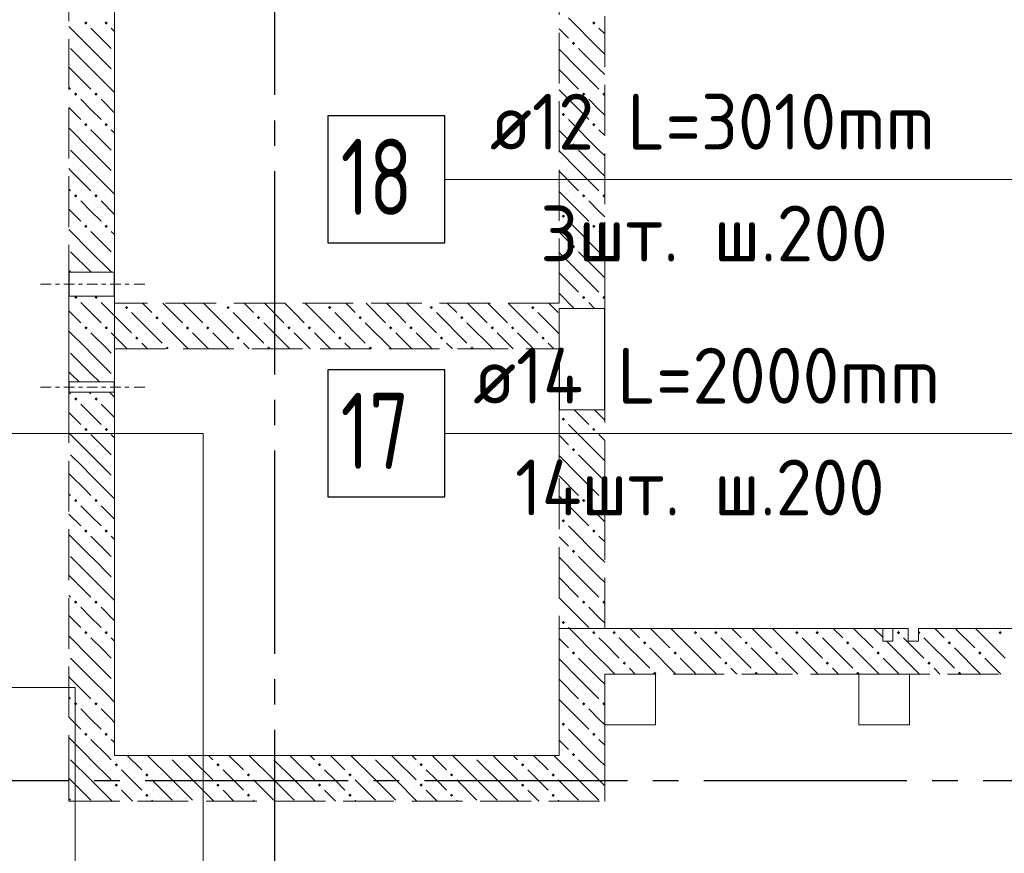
# Model space of a CAD drawing. Header units: millimetres. Extents: x 0 to 61017, y 0 to 42000.
# Tile 7 of 24: x 16716 to 20593, y 28514 to 31796. Entities that reach past the tile are written whole.
import ezdxf

# ---------------------------------------------------------------- set-up
doc = ezdxf.new("R2010")
doc.units = ezdxf.units.MM
doc.linetypes.add('______2', pattern=[270, 200, -70])
doc.linetypes.add('______5', pattern=[1100, 800, -100, 100, -100])
for name, color, linetype, lineweight in [('ДОП Верх по У', 7, 'Continuous', 25), ('Макрос окна_ макрос двери', 7, 'Continuous', 18), ('Оси', 40, '______5', 18), ('Позиционная метка номер позиции', 7, 'Continuous', 13)]:
    doc.layers.add(name, color=color, linetype=linetype, lineweight=lineweight)
doc.layers.add('ЖБ Перекрытие верхний уровень', color=7, linetype='Continuous', lineweight=25, true_color=0xe0e0ff)
doc.layers.add('ЖБ Стена верхний уровень', color=7, linetype='Continuous', lineweight=25, true_color=0x006e00)
doc.styles.add('ISOCPEUR', font='txt')

msp = doc.modelspace()

# ---------------------------------------------------------------- hatches: boundary and pattern name
at = {"layer": 'ЖБ Стена верхний уровень', "linetype": 'Continuous', "lineweight": 18, "transparency": 33554687}
for points in [[(16970.5, 31783.1), (16977, 31789.6), (16983.5, 31783.1), (16977, 31776.6)], [(17050.5, 31783.1), (17057, 31789.6), (17063.5, 31783.1), (17057, 31776.6)], [(18970.5, 31783.1), (18977, 31789.6), (18983.5, 31783.1), (18977, 31776.6)], [(18890.5, 31703.1), (18897, 31709.6), (18903.4, 31703.1), (18897, 31696.6)], [(16930.5, 31503.1), (16937, 31509.6), (16943.5, 31503.1), (16937, 31496.6)], [(17010.5, 31503.1), (17016.9, 31509.6), (17023.4, 31503.1), (17016.9, 31496.6)], [(18930.5, 31503.1), (18937, 31509.6), (18943.5, 31503.1), (18937, 31496.6)], [(19010.5, 31503.1), (19016.9, 31509.6), (19020, 31506.6), (19020, 31499.7), (19016.9, 31496.6)], [(18850.5, 31423.1), (18857, 31429.6), (18863.5, 31423.1), (18857, 31416.6)], [(16970.5, 31383.1), (16977, 31389.6), (16983.5, 31383.1), (16977, 31376.6)], [(17050.5, 31383.1), (17057, 31389.6), (17063.5, 31383.1), (17057, 31376.6)], [(18970.5, 31383.1), (18977, 31389.6), (18983.5, 31383.1), (18977, 31376.6)], [(18890.5, 31303.1), (18897, 31309.6), (18903.4, 31303.1), (18897, 31296.6)], [(16930.5, 31103.1), (16937, 31109.6), (16943.5, 31103.1), (16937, 31096.6)], [(17010.5, 31103.1), (17016.9, 31109.6), (17023.4, 31103.1), (17016.9, 31096.6)], [(18930.5, 31103.1), (18937, 31109.6), (18943.5, 31103.1), (18937, 31096.6)], [(19010.5, 31103.1), (19016.9, 31109.6), (19020, 31106.6), (19020, 31099.7), (19016.9, 31096.6)], [(18850.5, 31023.1), (18857, 31029.6), (18863.5, 31023.1), (18857, 31016.6)], [(16970.5, 30983.1), (16977, 30989.6), (16983.5, 30983.1), (16977, 30976.6)], [(17050.5, 30983.1), (17057, 30989.6), (17063.5, 30983.1), (17057, 30976.6)], [(18970.5, 30983.1), (18977, 30989.6), (18983.5, 30983.1), (18977, 30976.6)], [(18890.5, 30903.1), (18897, 30909.6), (18903.4, 30903.1), (18897, 30896.6)], [(18930.5, 30703.1), (18937, 30709.6), (18943.5, 30703.1), (18937, 30696.6)], [(19010.5, 30703.1), (19016.9, 30709.6), (19020, 30706.6), (19020, 30699.7), (19016.9, 30696.6)], [(16930.5, 30703.1), (16934.8, 30707.5), (16939.1, 30707.5), (16943.5, 30703.1), (16937, 30696.6)], [(17010.5, 30703.1), (17014.8, 30707.5), (17019.1, 30707.5), (17023.4, 30703.1), (17016.9, 30696.6)], [(17130.5, 30663.1), (17137, 30669.6), (17143.5, 30663.1), (17137, 30656.6)], [(17530.5, 30663.1), (17537, 30669.6), (17543.5, 30663.1), (17537, 30656.6)], [(17930.5, 30663.1), (17937, 30669.6), (17943.5, 30663.1), (17937, 30656.6)], [(18330.5, 30663.1), (18337, 30669.6), (18343.5, 30663.1), (18337, 30656.6)], [(18730.5, 30663.1), (18737, 30669.6), (18743.5, 30663.1), (18737, 30656.6)], [(17250.5, 30623.1), (17257, 30629.6), (17263.5, 30623.1), (17257, 30616.6)], [(17650.5, 30623.1), (17657, 30629.6), (17663.5, 30623.1), (17657, 30616.6)], [(18050.5, 30623.1), (18057, 30629.6), (18063.5, 30623.1), (18057, 30616.6)], [(18450.5, 30623.1), (18457, 30629.6), (18463.5, 30623.1), (18457, 30616.6)], [(16970.5, 30583.1), (16977, 30589.6), (16983.5, 30583.1), (16977, 30576.6)], [(17050.5, 30583.1), (17057, 30589.6), (17063.5, 30583.1), (17057, 30576.6)], [(17370.5, 30583.1), (17377, 30589.6), (17383.5, 30583.1), (17377, 30576.6)], [(17450.5, 30583.1), (17457, 30589.6), (17463.5, 30583.1), (17457, 30576.6)], [(17770.5, 30583.1), (17777, 30589.6), (17783.5, 30583.1), (17777, 30576.6)], [(17850.5, 30583.1), (17857, 30589.6), (17863.5, 30583.1), (17857, 30576.6)], [(18170.5, 30583.1), (18177, 30589.6), (18183.5, 30583.1), (18177, 30576.6)], [(18250.5, 30583.1), (18257, 30589.6), (18263.5, 30583.1), (18257, 30576.6)], [(18570.5, 30583.1), (18577, 30589.6), (18583.5, 30583.1), (18577, 30576.6)], [(18650.5, 30583.1), (18657, 30589.6), (18663.5, 30583.1), (18657, 30576.6)], [(17170.5, 30543.1), (17177, 30549.6), (17183.5, 30543.1), (17177, 30536.6)], [(17570.5, 30543.1), (17577, 30549.6), (17583.5, 30543.1), (17577, 30536.6)], [(17970.5, 30543.1), (17977, 30549.6), (17983.5, 30543.1), (17977, 30536.6)], [(18370.5, 30543.1), (18377, 30549.6), (18383.5, 30543.1), (18377, 30536.6)], [(18770.5, 30543.1), (18777, 30549.6), (18783.5, 30543.1), (18777, 30536.6)], [(17290.5, 30503.1), (17297, 30509.6), (17303.4, 30503.1), (17300.3, 30500), (17293.6, 30500)], [(17690.5, 30503.1), (17697, 30509.6), (17703.4, 30503.1), (17700.3, 30500), (17693.6, 30500)], [(18090.5, 30503.1), (18097, 30509.6), (18103.4, 30503.1), (18100.3, 30500), (18093.6, 30500)], [(18490.5, 30503.1), (18497, 30509.6), (18503.4, 30503.1), (18500.3, 30500), (18493.6, 30500)], [(17010.5, 30303.1), (17016.9, 30309.6), (17023.4, 30303.1), (17016.9, 30296.6)], [(18850.5, 30223.1), (18857, 30229.6), (18863.5, 30223.1), (18857, 30216.6)], [(16970.5, 30183.1), (16977, 30189.6), (16983.5, 30183.1), (16977, 30176.6)], [(17050.5, 30183.1), (17057, 30189.6), (17063.5, 30183.1), (17057, 30176.6)], [(18970.5, 30183.1), (18977, 30189.6), (18983.5, 30183.1), (18977, 30176.6)], [(18890.5, 30103.1), (18897, 30109.6), (18903.4, 30103.1), (18897, 30096.6)], [(16930.5, 29903.1), (16937, 29909.6), (16943.5, 29903.1), (16937, 29896.6)], [(17010.5, 29903.1), (17016.9, 29909.6), (17023.4, 29903.1), (17016.9, 29896.6)], [(18930.5, 29903.1), (18937, 29909.6), (18943.5, 29903.1), (18937, 29896.6)], [(19010.5, 29903.1), (19016.9, 29909.6), (19020, 29906.6), (19020, 29899.7), (19016.9, 29896.6)], [(18850.5, 29823.1), (18857, 29829.6), (18863.5, 29823.1), (18857, 29816.6)], [(16970.5, 29783.1), (16977, 29789.6), (16983.5, 29783.1), (16977, 29776.6)], [(17050.5, 29783.1), (17057, 29789.6), (17063.5, 29783.1), (17057, 29776.6)], [(18970.5, 29783.1), (18977, 29789.6), (18983.5, 29783.1), (18977, 29776.6)], [(18890.5, 29703.1), (18897, 29709.6), (18903.4, 29703.1), (18897, 29696.6)], [(16930.5, 29503.1), (16937, 29509.6), (16943.5, 29503.1), (16937, 29496.6)], [(18930.5, 29503.1), (18937, 29509.6), (18943.5, 29503.1), (18937, 29496.6)], [(19010.5, 29503.1), (19016.9, 29509.6), (19020, 29506.6), (19020, 29499.7), (19016.9, 29496.6)], [(18850.5, 29423.1), (18857, 29429.6), (18863.5, 29423.1), (18857, 29416.6)], [(16970.5, 29383.1), (16977, 29389.6), (16983.5, 29383.1), (16977, 29376.6)], [(17050.5, 29383.1), (17057, 29389.6), (17063.5, 29383.1), (17057, 29376.6)], [(18970.5, 29383.1), (18977, 29389.6), (18983.5, 29383.1), (18977, 29376.6)], [(19050.5, 29383.1), (19057, 29389.6), (19063.5, 29383.1), (19057, 29376.6)], [(19370.5, 29383.1), (19377, 29389.6), (19383.5, 29383.1), (19377, 29376.6)], [(19450.5, 29383.1), (19457, 29389.6), (19463.5, 29383.1), (19457, 29376.6)], [(19770.5, 29383.1), (19777, 29389.6), (19783.5, 29383.1), (19777, 29376.6)], [(19850.5, 29383.1), (19857, 29389.6), (19863.5, 29383.1), (19857, 29376.6)], [(20170.5, 29383.1), (20177, 29389.6), (20183.5, 29383.1), (20177, 29376.6)], [(20255, 29387.7), (20257, 29389.6), (20263.5, 29383.1), (20257, 29376.6), (20255, 29378.6)], [(20570.5, 29383.1), (20577, 29389.6), (20583.5, 29383.1), (20577, 29376.6)], [(19170.5, 29343.1), (19177, 29349.6), (19183.5, 29343.1), (19177, 29336.6)], [(19570.5, 29343.1), (19577, 29349.6), (19583.5, 29343.1), (19577, 29336.6)], [(19970.5, 29343.1), (19977, 29349.6), (19983.5, 29343.1), (19977, 29336.6)], [(20370.5, 29343.1), (20377, 29349.6), (20383.5, 29343.1), (20377, 29336.6)], [(18890.5, 29303.1), (18897, 29309.6), (18903.4, 29303.1), (18897, 29296.6)], [(19290.5, 29303.1), (19297, 29309.6), (19303.4, 29303.1), (19297, 29296.6)], [(19690.5, 29303.1), (19697, 29309.6), (19703.4, 29303.1), (19697, 29296.6)], [(20090.5, 29303.1), (20097, 29309.6), (20103.4, 29303.1), (20097, 29296.6)], [(20490.5, 29303.1), (20497, 29309.6), (20503.4, 29303.1), (20497, 29296.6)], [(19090.5, 29263.1), (19097, 29269.6), (19103.4, 29263.1), (19097, 29256.6)], [(19490.5, 29263.1), (19497, 29269.6), (19503.4, 29263.1), (19497, 29256.6)], [(19890.5, 29263.1), (19897, 29269.6), (19903.4, 29263.1), (19897, 29256.6)], [(20290.5, 29263.1), (20297, 29269.6), (20303.4, 29263.1), (20297, 29256.6)], [(19210.5, 29223.1), (19216.9, 29229.6), (19223.4, 29223.1), (19220.3, 29220), (19213.6, 29220)], [(19610.5, 29223.1), (19616.9, 29229.6), (19623.4, 29223.1), (19620.3, 29220), (19613.6, 29220)], [(20010.5, 29223.1), (20016.9, 29229.6), (20023.4, 29223.1), (20020.3, 29220), (20013.6, 29220)], [(20410.5, 29223.1), (20416.9, 29229.6), (20423.4, 29223.1), (20420.3, 29220), (20413.6, 29220)], [(16930.5, 29103.1), (16937, 29109.6), (16943.5, 29103.1), (16937, 29096.6)], [(17010.5, 29103.1), (17016.9, 29109.6), (17023.4, 29103.1), (17016.9, 29096.6)], [(18930.5, 29103.1), (18937, 29109.6), (18943.5, 29103.1), (18937, 29096.6)], [(19010.5, 29103.1), (19016.9, 29109.6), (19020, 29106.6), (19020, 29099.7), (19016.9, 29096.6)], [(18850.5, 29023.1), (18857, 29029.6), (18863.5, 29023.1), (18857, 29016.6)], [(16970.5, 28983.1), (16977, 28989.6), (16983.5, 28983.1), (16977, 28976.6)], [(17050.5, 28983.1), (17057, 28989.6), (17063.5, 28983.1), (17057, 28976.6)], [(18970.5, 28983.1), (18977, 28989.6), (18983.5, 28983.1), (18977, 28976.6)], [(17300.3, 28900), (17297, 28896.6), (17293.6, 28900)], [(17700.3, 28900), (17697, 28896.6), (17693.6, 28900)], [(18100.3, 28900), (18097, 28896.6), (18093.6, 28900)], [(18500.3, 28900), (18497, 28896.6), (18493.6, 28900)], [(18890.5, 28903.1), (18897, 28909.6), (18903.4, 28903.1), (18900.3, 28900), (18893.6, 28900)], [(18900.3, 28900), (18897, 28896.6), (18893.6, 28900)], [(17090.5, 28863.1), (17097, 28869.6), (17103.4, 28863.1), (17097, 28856.6)], [(17490.5, 28863.1), (17497, 28869.6), (17503.4, 28863.1), (17497, 28856.6)], [(17890.5, 28863.1), (17897, 28869.6), (17903.4, 28863.1), (17897, 28856.6)], [(18290.5, 28863.1), (18297, 28869.6), (18303.4, 28863.1), (18297, 28856.6)], [(18690.5, 28863.1), (18697, 28869.6), (18703.4, 28863.1), (18697, 28856.6)], [(17210.5, 28823.1), (17216.9, 28829.6), (17223.4, 28823.1), (17216.9, 28816.6)], [(17610.5, 28823.1), (17616.9, 28829.6), (17623.4, 28823.1), (17616.9, 28816.6)], [(18010.5, 28823.1), (18016.9, 28829.6), (18023.4, 28823.1), (18016.9, 28816.6)], [(18410.5, 28823.1), (18416.9, 28829.6), (18423.4, 28823.1), (18416.9, 28816.6)], [(18810.5, 28823.1), (18816.9, 28829.6), (18823.4, 28823.1), (18816.9, 28816.6)], [(17090.5, 28783.1), (17097, 28789.6), (17103.4, 28783.1), (17097, 28776.6)], [(17490.5, 28783.1), (17497, 28789.6), (17503.4, 28783.1), (17497, 28776.6)], [(17890.5, 28783.1), (17897, 28789.6), (17903.4, 28783.1), (17897, 28776.6)], [(18290.5, 28783.1), (18297, 28789.6), (18303.4, 28783.1), (18297, 28776.6)], [(18690.5, 28783.1), (18697, 28789.6), (18703.4, 28783.1), (18697, 28776.6)], [(17210.5, 28743.1), (17216.9, 28749.6), (17223.4, 28743.1), (17216.9, 28736.6)], [(17610.5, 28743.1), (17616.9, 28749.6), (17623.4, 28743.1), (17616.9, 28736.6)], [(18010.5, 28743.1), (18016.9, 28749.6), (18023.4, 28743.1), (18016.9, 28736.6)], [(18410.5, 28743.1), (18416.9, 28749.6), (18423.4, 28743.1), (18416.9, 28736.6)], [(18810.5, 28743.1), (18816.9, 28749.6), (18823.4, 28743.1), (18816.9, 28736.6)]]:
    msp.add_hatch(color=7, dxfattribs=at).paths.add_polyline_path(points, flags=16)
h = msp.add_hatch(color=7, dxfattribs=at)
h.paths.add_polyline_path([(16932, 30304.7), (16932.4, 30301.2), (16937, 30296.6), (16943.5, 30303.1), (16937, 30309.6)])
h.paths.add_polyline_path([(16930.5, 30303.1), (16932, 30304.7), (16932.4, 30301.2)], flags=16)
h = msp.add_hatch(color=7, dxfattribs=at)
h.paths.add_polyline_path([(17022, 29504.6), (17022.3, 29502), (17023.4, 29503.1)])
h.paths.add_polyline_path([(17010.5, 29503.1), (17016.9, 29509.6), (17022, 29504.6), (17022.3, 29502), (17016.9, 29496.6)], flags=16)

# ---------------------------------------------------------------- linework, layer by layer
at = {"layer": 'ДОП Верх по У', "color": 7, "linetype": 'Continuous', "lineweight": 13, "transparency": 33554687}
for p, q in [((18548, 31167.5), (20590, 31167.5)), ((18482, 30167.5), (20590, 30167.5))]:
    msp.add_line(p, q, dxfattribs=at)
at = {"layer": 'ДОП Верх по У', "color": 7, "linetype": 'Continuous', "lineweight": 25, "transparency": 33554687}
for points in [[(17930, 30917.5), (18390, 30917.5), (18390, 31417.5), (17930, 31417.5), (17930, 30917.5)], [(17930, 29917.5), (18390, 29917.5), (18390, 30417.5), (17930, 30417.5), (17930, 29917.5)]]:
    msp.add_lwpolyline(points, dxfattribs=at)
at = {"layer": 'ЖБ Перекрытие верхний уровень', "color": 7, "linetype": 'Continuous', "lineweight": 18, "transparency": 33554687}
for p, q in [((17090, 28900), (17090, 33340)), ((20215, 29400), (18840, 29400)), ((18840, 29400), (18840, 28900)), ((20215, 29400), (20215, 29350)), ((20255, 29350), (20255, 29400)), ((21550, 29400), (20255, 29400)), ((20215, 29350), (20255, 29350)), ((19220, 29220), (19020, 29220)), ((19020, 29220), (19020, 29020)), ((19220, 29020), (19220, 29220)), ((20220, 29220), (20020, 29220)), ((20020, 29220), (20020, 29020)), ((20220, 29020), (20220, 29220)), ((19020, 29020), (19220, 29020)), ((20020, 29020), (20220, 29020)), ((18840, 28900), (17090, 28900))]:
    msp.add_line(p, q, dxfattribs=at)
at = {"layer": 'ЖБ Стена верхний уровень', "color": 251, "linetype": '______2', "lineweight": 13, "true_color": 0x656565, "transparency": 33554687}
for p, q in [((16910, 33340), (16910, 30802.5)), ((17090, 30802.5), (17090, 33340)), ((18840, 33095), (18840, 30800)), ((19020, 30800), (19020, 33095)), ((17090, 30802.5), (16910, 30802.5)), ((18840, 30800), (18840, 30680)), ((19020, 30660), (19020, 30800)), ((16910, 30707.5), (17090, 30707.5)), ((16910, 30707.5), (16910, 30680)), ((16910, 30680), (16910, 30500)), ((17090, 30680), (17090, 30707.5)), ((18840, 30680), (17090, 30680)), ((19020, 30660), (18840, 30660)), ((18840, 30500), (18840, 30660)), ((16910, 30500), (16910, 30370)), ((17090, 30500), (18840, 30500)), ((17090, 30370), (17090, 30500)), ((17090, 30370), (16910, 30370)), ((17090, 30370), (16910, 30370)), ((16910, 30330), (17090, 30330)), ((16910, 30330), (17090, 30330)), ((16910, 30330), (16910, 28900)), ((17090, 28900), (17090, 30330)), ((18840, 30260), (19020, 30260)), ((18840, 30260), (18840, 28900)), ((19020, 29400), (19020, 30260)), ((20115, 29400), (19020, 29400)), ((20115, 29400), (20115, 29350)), ((20155, 29350), (20155, 29400)), ((20215, 29400), (20155, 29400)), ((20215, 29400), (20215, 29350)), ((20255, 29350), (20255, 29400)), ((21550, 29400), (20255, 29400)), ((20115, 29350), (20155, 29350)), ((20215, 29350), (20255, 29350)), ((19020, 28900), (19020, 29220)), ((19020, 29220), (21550, 29220)), ((16910, 28900), (16910, 28720)), ((18840, 28900), (17090, 28900)), ((19020, 28720), (19020, 28900)), ((16910, 28720), (19020, 28720))]:
    msp.add_line(p, q, dxfattribs=at)
at = {"layer": 'ЖБ Стена верхний уровень', "color": 9, "linetype": 'Continuous', "lineweight": 18, "true_color": 0xc7c7c7, "transparency": 33554687}
for p, q in [((18997, 31683.1), (18877, 31803.1)), ((16997, 31683.1), (16910, 31770.1)), ((16997, 31763.1), (17077, 31683.1)), ((17077, 31763.1), (17090, 31750.1)), ((18840, 31760.1), (18877, 31723.1)), ((18997, 31763.1), (19020, 31740.1)), ((16916.9, 31683.1), (16997, 31603.1)), ((16997, 31683.1), (17077, 31603.1)), ((18916.9, 31603.1), (18840, 31680.1)), ((18916.9, 31683.1), (18997, 31603.1)), ((18997, 31683.1), (19020, 31660.1)), ((16916.9, 31603.1), (16910, 31610.1)), ((16916.9, 31603.1), (16997, 31523.1)), ((16997, 31603.1), (17090, 31510.1)), ((18840, 31600.1), (18916.9, 31523.1)), ((18916.9, 31603.1), (18997, 31523.1)), ((18997, 31603.1), (19020, 31580.1)), ((16910, 31530.1), (16916.9, 31523.1)), ((18840, 31520.1), (18957, 31403.1)), ((16910, 31450.1), (16957, 31403.1)), ((16997, 31443.1), (16957, 31483.1)), ((17037, 31483.1), (17090, 31430.1)), ((18997, 31443.1), (18957, 31483.1)), ((17037, 31403.1), (16997, 31443.1)), ((19020, 31420.1), (18997, 31443.1)), ((16997, 31283.1), (16910, 31370.1)), ((18997, 31283.1), (18877, 31403.1)), ((16997, 31363.1), (17077, 31283.1)), ((17077, 31363.1), (17090, 31350.1)), ((18840, 31360.1), (18877, 31323.1)), ((18997, 31363.1), (19020, 31340.1)), ((16916.9, 31283.1), (16997, 31203.1)), ((16997, 31283.1), (17077, 31203.1)), ((18916.9, 31203.1), (18840, 31280.1)), ((18916.9, 31283.1), (18997, 31203.1)), ((18997, 31283.1), (19020, 31260.1)), ((16916.9, 31203.1), (16910, 31210.1)), ((16916.9, 31203.1), (16997, 31123.1)), ((16997, 31203.1), (17090, 31110.1)), ((18840, 31200.1), (18916.9, 31123.1)), ((18916.9, 31203.1), (18997, 31123.1)), ((18997, 31203.1), (19020, 31180.1)), ((16910, 31130.1), (16916.9, 31123.1)), ((18840, 31120.1), (18957, 31003.1)), ((16997, 31043.1), (16957, 31083.1)), ((17037, 31083.1), (17090, 31030.1)), ((18997, 31043.1), (18957, 31083.1)), ((16910, 31050.1), (16957, 31003.1)), ((17037, 31003.1), (16997, 31043.1)), ((19020, 31020.1), (18997, 31043.1)), ((18997, 30883.1), (18877, 31003.1)), ((16997, 30883.1), (16910, 30970.1)), ((16997, 30963.1), (17077, 30883.1)), ((17077, 30963.1), (17090, 30950.1)), ((18840, 30960.1), (18877, 30923.1)), ((18997, 30963.1), (19020, 30940.1)), ((16916.9, 30883.1), (16997, 30803.1)), ((16997, 30883.1), (17077, 30803.1)), ((18916.9, 30803.1), (18840, 30880.1)), ((18916.9, 30883.1), (18997, 30803.1)), ((18997, 30883.1), (19020, 30860.1)), ((16916.9, 30803.1), (16910, 30810.1)), ((16916.9, 30803.1), (16917.6, 30802.5)), ((16997, 30803.1), (16997.6, 30802.5)), ((18840, 30800.1), (18840.1, 30800)), ((18840.1, 30800), (18916.9, 30723.1)), ((18916.9, 30803.1), (18920.1, 30800)), ((18920.1, 30800), (18997, 30723.1)), ((18997, 30803.1), (19000.1, 30800)), ((19000.1, 30800), (19020, 30780.1)), ((18840, 30720.1), (18900.1, 30660)), ((16960.1, 30680), (16957, 30683.1)), ((16997, 30643.1), (16960.1, 30680)), ((17037, 30683.1), (17040.1, 30680)), ((17040.1, 30680), (17157, 30563.1)), ((17200.1, 30680), (17237, 30643.1)), ((17280.1, 30680), (17357, 30603.1)), ((17397, 30643.1), (17360.1, 30680)), ((17440.1, 30680), (17557, 30563.1)), ((17600.1, 30680), (17637, 30643.1)), ((17680.1, 30680), (17757, 30603.1)), ((17797, 30643.1), (17760.1, 30680)), ((17840.1, 30680), (17957, 30563.1)), ((18000.1, 30680), (18037, 30643.1)), ((18080.1, 30680), (18157, 30603.1)), ((18197, 30643.1), (18160.1, 30680)), ((18240.1, 30680), (18357, 30563.1)), ((18400.1, 30680), (18437, 30643.1)), ((18480.1, 30680), (18557, 30603.1)), ((18597, 30643.1), (18560.1, 30680)), ((18640.1, 30680), (18757, 30563.1)), ((18800.1, 30680), (18837, 30643.1)), ((18980.1, 30660), (18957, 30683.1)), ((16910, 30650.1), (16957, 30603.1)), ((17037, 30603.1), (16997, 30643.1)), ((17157, 30643.1), (17277, 30523.1)), ((17437, 30603.1), (17397, 30643.1)), ((17557, 30643.1), (17677, 30523.1)), ((17837, 30603.1), (17797, 30643.1)), ((17957, 30643.1), (18077, 30523.1)), ((18237, 30603.1), (18197, 30643.1)), ((18357, 30643.1), (18477, 30523.1)), ((18637, 30603.1), (18597, 30643.1)), ((18757, 30643.1), (18840, 30560.1)), ((17380.1, 30500), (17277, 30603.1)), ((17780.1, 30500), (17677, 30603.1)), ((18180.1, 30500), (18077, 30603.1)), ((18580.1, 30500), (18477, 30603.1)), ((16980.1, 30500), (16910, 30570.1)), ((16997, 30563.1), (17060.1, 30500)), ((17077, 30563.1), (17140.1, 30500)), ((17397, 30563.1), (17460.1, 30500)), ((17477, 30563.1), (17540.1, 30500)), ((17797, 30563.1), (17860.1, 30500)), ((17877, 30563.1), (17940.1, 30500)), ((18197, 30563.1), (18260.1, 30500)), ((18277, 30563.1), (18340.1, 30500)), ((18597, 30563.1), (18660.1, 30500)), ((18677, 30563.1), (18740.1, 30500)), ((17220.1, 30500), (17197, 30523.1)), ((17620.1, 30500), (17597, 30523.1)), ((18020.1, 30500), (17997, 30523.1)), ((18420.1, 30500), (18397, 30523.1)), ((18820.1, 30500), (18797, 30523.1)), ((16916.9, 30483.1), (16997, 30403.1)), ((16997, 30483.1), (16980.1, 30500)), ((16997, 30483.1), (17077, 30403.1)), ((17060.1, 30500), (17077, 30483.1)), ((16916.9, 30403.1), (16910, 30410.1)), ((16997, 30403.1), (17030.1, 30370)), ((16910.1, 30330), (16916.9, 30323.1)), ((16990.1, 30330), (16997, 30323.1)), ((17070.1, 30330), (17090, 30310.1)), ((16997, 30243.1), (16957, 30283.1)), ((17037, 30283.1), (17090, 30230.1)), ((17037, 30203.1), (16997, 30243.1)), ((18900.1, 30260), (18957, 30203.1)), ((18997, 30243.1), (18980.1, 30260)), ((19020, 30220.1), (18997, 30243.1)), ((18997, 30083.1), (18877, 30203.1)), ((16997, 30163.1), (17077, 30083.1)), ((17077, 30163.1), (17090, 30150.1)), ((18840, 30160.1), (18877, 30123.1)), ((18997, 30163.1), (19020, 30140.1)), ((16997, 30083.1), (17077, 30003.1)), ((18916.9, 30003.1), (18840, 30080.1)), ((18916.9, 30083.1), (18997, 30003.1)), ((18997, 30083.1), (19020, 30060.1)), ((16916.9, 30003.1), (16910, 30010.1)), ((16997, 30003.1), (17090, 29910.1)), ((18840, 30000.1), (18916.9, 29923.1)), ((18916.9, 30003.1), (18997, 29923.1)), ((18997, 30003.1), (19020, 29980.1)), ((16910, 29930.1), (16916.9, 29923.1)), ((18840, 29920.1), (18957, 29803.1)), ((17037, 29883.1), (17090, 29830.1)), ((18997, 29843.1), (18957, 29883.1)), ((16910, 29850.1), (16957, 29803.1)), ((17037, 29803.1), (16997, 29843.1)), ((19020, 29820.1), (18997, 29843.1)), ((18997, 29683.1), (18877, 29803.1)), ((16997, 29683.1), (16910, 29770.1)), ((16997, 29763.1), (17077, 29683.1)), ((17077, 29763.1), (17090, 29750.1)), ((18840, 29760.1), (18877, 29723.1)), ((18997, 29763.1), (19020, 29740.1)), ((16916.9, 29683.1), (16997, 29603.1)), ((18916.9, 29603.1), (18840, 29680.1)), ((18916.9, 29683.1), (18997, 29603.1)), ((18997, 29683.1), (19020, 29660.1)), ((16916.9, 29603.1), (16910, 29610.1)), ((16916.9, 29603.1), (16997, 29523.1)), ((18840, 29600.1), (18916.9, 29523.1)), ((18916.9, 29603.1), (18997, 29523.1)), ((18997, 29603.1), (19020, 29580.1)), ((16910, 29530.1), (16916.9, 29523.1)), ((18840, 29520.1), (18957, 29403.1)), ((16997, 29443.1), (16957, 29483.1)), ((17037, 29483.1), (17090, 29430.1)), ((18997, 29443.1), (18957, 29483.1)), ((16910, 29450.1), (16957, 29403.1)), ((19020, 29420.1), (18997, 29443.1)), ((18997, 29283.1), (18877, 29403.1)), ((19120.1, 29400), (19157, 29363.1)), ((19200.1, 29400), (19277, 29323.1)), ((19397, 29283.1), (19280.1, 29400)), ((19520.1, 29400), (19557, 29363.1)), ((19600.1, 29400), (19677, 29323.1)), ((19797, 29283.1), (19680.1, 29400)), ((19920.1, 29400), (19957, 29363.1)), ((20000.1, 29400), (20077, 29323.1)), ((20115, 29365.1), (20080.1, 29400)), ((20320.1, 29400), (20357, 29363.1)), ((20400.1, 29400), (20477, 29323.1)), ((20597, 29283.1), (20480.1, 29400)), ((16997, 29283.1), (16910, 29370.1)), ((17077, 29363.1), (17090, 29350.1)), ((18840, 29360.1), (18877, 29323.1)), ((18997, 29363.1), (19020, 29340.1)), ((19077, 29363.1), (19197, 29243.1)), ((19397, 29363.1), (19477, 29283.1)), ((19477, 29363.1), (19597, 29243.1)), ((19797, 29363.1), (19877, 29283.1)), ((19877, 29363.1), (19997, 29243.1)), ((20197, 29363.1), (20277, 29283.1)), ((20277, 29363.1), (20397, 29243.1)), ((19020, 29340.1), (19077, 29283.1)), ((19300.1, 29220), (19197, 29323.1)), ((19700.1, 29220), (19597, 29323.1)), ((20100.1, 29220), (19997, 29323.1)), ((20197, 29283.1), (20130.1, 29350)), ((20500.1, 29220), (20397, 29323.1)), ((16916.9, 29283.1), (16997, 29203.1)), ((18916.9, 29203.1), (18840, 29280.1)), ((18916.9, 29283.1), (18997, 29203.1)), ((18997, 29283.1), (19020, 29260.1)), ((19316.9, 29283.1), (19380.1, 29220)), ((19397, 29283.1), (19460.1, 29220)), ((19716.9, 29283.1), (19780.1, 29220)), ((19797, 29283.1), (19860.1, 29220)), ((20116.9, 29283.1), (20180.1, 29220)), ((20197, 29283.1), (20260.1, 29220)), ((20516.9, 29283.1), (20580.1, 29220)), ((19020, 29260.1), (19060.1, 29220)), ((19140.1, 29220), (19116.9, 29243.1)), ((19540.1, 29220), (19516.9, 29243.1)), ((19940.1, 29220), (19916.9, 29243.1)), ((20340.1, 29220), (20316.9, 29243.1)), ((16916.9, 29203.1), (16910, 29210.1)), ((16916.9, 29203.1), (16997, 29123.1)), ((18840, 29200.1), (18916.9, 29123.1)), ((18916.9, 29203.1), (18997, 29123.1)), ((18997, 29203.1), (19020, 29180.1)), ((16910, 29130.1), (16916.9, 29123.1)), ((18840, 29120.1), (18957, 29003.1)), ((16997, 29043.1), (16957, 29083.1)), ((18997, 29043.1), (18957, 29083.1)), ((16910, 29050.1), (16957, 29003.1)), ((17037, 29003.1), (16997, 29043.1)), ((19020, 29020.1), (18997, 29043.1)), ((18980.1, 28900), (18877, 29003.1)), ((16980.1, 28900), (16910, 28970.1)), ((16997, 28963.1), (17060.1, 28900)), ((18997, 28963.1), (19020, 28940.1)), ((18840, 28960.1), (18877, 28923.1)), ((16997, 28883.1), (16980.1, 28900)), ((17060.1, 28900), (17077, 28883.1)), ((17140.1, 28900), (17197, 28843.1)), ((17316.9, 28803.1), (17220.1, 28900)), ((17397, 28883.1), (17380.1, 28900)), ((17460.1, 28900), (17477, 28883.1)), ((17540.1, 28900), (17597, 28843.1)), ((17716.9, 28803.1), (17620.1, 28900)), ((17797, 28883.1), (17780.1, 28900)), ((17860.1, 28900), (17877, 28883.1)), ((17940.1, 28900), (17997, 28843.1)), ((18116.9, 28803.1), (18020.1, 28900)), ((18197, 28883.1), (18180.1, 28900)), ((18260.1, 28900), (18277, 28883.1)), ((18340.1, 28900), (18397, 28843.1)), ((18516.9, 28803.1), (18420.1, 28900)), ((18597, 28883.1), (18580.1, 28900)), ((18660.1, 28900), (18677, 28883.1)), ((18740.1, 28900), (18797, 28843.1)), ((18916.9, 28803.1), (18820.1, 28900)), ((18997, 28883.1), (18980.1, 28900)), ((16916.9, 28883.1), (16997, 28803.1)), ((16997, 28883.1), (17077, 28803.1)), ((17316.9, 28883.1), (17397, 28803.1)), ((17397, 28883.1), (17477, 28803.1)), ((17716.9, 28883.1), (17797, 28803.1)), ((17797, 28883.1), (17877, 28803.1)), ((18116.9, 28883.1), (18197, 28803.1)), ((18197, 28883.1), (18277, 28803.1)), ((18516.9, 28883.1), (18597, 28803.1)), ((18597, 28883.1), (18677, 28803.1)), ((18916.9, 28883.1), (18997, 28803.1)), ((18997, 28883.1), (19020, 28860.1)), ((16916.9, 28803.1), (16910, 28810.1)), ((17157, 28803.1), (17116.9, 28843.1)), ((17557, 28803.1), (17516.9, 28843.1)), ((17957, 28803.1), (17916.9, 28843.1)), ((18357, 28803.1), (18316.9, 28843.1)), ((18757, 28803.1), (18716.9, 28843.1)), ((16916.9, 28803.1), (16997, 28723.1)), ((16997, 28803.1), (17080.1, 28720)), ((17197, 28763.1), (17157, 28803.1)), ((17237, 28803.1), (17316.9, 28723.1)), ((17316.9, 28803.1), (17397, 28723.1)), ((17397, 28803.1), (17480.1, 28720)), ((17597, 28763.1), (17557, 28803.1)), ((17637, 28803.1), (17716.9, 28723.1)), ((17716.9, 28803.1), (17797, 28723.1)), ((17797, 28803.1), (17880.1, 28720)), ((17997, 28763.1), (17957, 28803.1)), ((18037, 28803.1), (18116.9, 28723.1)), ((18116.9, 28803.1), (18197, 28723.1)), ((18197, 28803.1), (18280.1, 28720)), ((18397, 28763.1), (18357, 28803.1)), ((18437, 28803.1), (18516.9, 28723.1)), ((18516.9, 28803.1), (18597, 28723.1)), ((18597, 28803.1), (18680.1, 28720)), ((18797, 28763.1), (18757, 28803.1)), ((18837, 28803.1), (18916.9, 28723.1)), ((18916.9, 28803.1), (18997, 28723.1)), ((18997, 28803.1), (19020, 28780.1)), ((17116.9, 28763.1), (17160.1, 28720)), ((17516.9, 28763.1), (17560.1, 28720)), ((17916.9, 28763.1), (17960.1, 28720)), ((18316.9, 28763.1), (18360.1, 28720)), ((18716.9, 28763.1), (18760.1, 28720)), ((16910, 28730.1), (16916.9, 28723.1)), ((17237, 28723.1), (17240.1, 28720)), ((17637, 28723.1), (17640.1, 28720)), ((18037, 28723.1), (18040.1, 28720)), ((18437, 28723.1), (18440.1, 28720)), ((18837, 28723.1), (18840.1, 28720))]:
    msp.add_line(p, q, dxfattribs=at)
at = {"layer": 'ЖБ Стена верхний уровень', "color": 251, "linetype": '______2', "lineweight": 13, "true_color": 0x656565, "transparency": 33554687}
for points in [[(16840.2, 30755), (16798.4, 30755), (16840.2, 30755)], [(16856.7, 30755), (16873, 30755), (16856.7, 30755)], [(16932, 30755), (16890.2, 30755), (16932, 30755)], [(16947.5, 30755), (16963.8, 30755), (16947.5, 30755)], [(17022.5, 30755), (16980.7, 30755), (17022.5, 30755)], [(17039, 30755), (17055.3, 30755), (17039, 30755)], [(17114.3, 30755), (17072.5, 30755), (17114.3, 30755)], [(17129.8, 30755), (17146.1, 30755), (17129.8, 30755)], [(17208.8, 30755), (17167, 30755), (17208.8, 30755)], [(16840.2, 30350), (16798.4, 30350), (16840.2, 30350)], [(16840.2, 30350), (16798.4, 30350), (16840.2, 30350)], [(16856.7, 30350), (16873, 30350), (16856.7, 30350)], [(16856.7, 30350), (16873, 30350), (16856.7, 30350)], [(16932, 30350), (16890.2, 30350), (16932, 30350)], [(16932, 30350), (16890.2, 30350), (16932, 30350)], [(16947.5, 30350), (16963.8, 30350), (16947.5, 30350)], [(16947.5, 30350), (16963.8, 30350), (16947.5, 30350)], [(17022.5, 30350), (16980.7, 30350), (17022.5, 30350)], [(17022.5, 30350), (16980.7, 30350), (17022.5, 30350)], [(17039, 30350), (17055.3, 30350), (17039, 30350)], [(17039, 30350), (17055.3, 30350), (17039, 30350)], [(17114.3, 30350), (17072.5, 30350), (17114.3, 30350)], [(17114.3, 30350), (17072.5, 30350), (17114.3, 30350)], [(17129.8, 30350), (17146.1, 30350), (17129.8, 30350)], [(17129.8, 30350), (17146.1, 30350), (17129.8, 30350)], [(17208.8, 30350), (17167, 30350), (17208.8, 30350)], [(17208.8, 30350), (17167, 30350), (17208.8, 30350)]]:
    msp.add_lwpolyline(points, dxfattribs=at)
at = {"layer": 'ЖБ Стена верхний уровень', "color": 9, "linetype": 'Continuous', "lineweight": 18, "true_color": 0xc7c7c7, "transparency": 33554687}
for points in [[(16916.9, 30403.1), (16921.4, 30398.7), (16921.4, 30398.7), (16950.1, 30370)], [(16910, 30250.1), (16941.7, 30218.4), (16941.7, 30218.4), (16957, 30203.1)], [(16997, 30083.1), (16951.8, 30128.3), (16951.8, 30128.3), (16910, 30170.1)], [(16916.9, 30083.1), (16962, 30038.1), (16962, 30038.1), (16997, 30003.1)], [(16916.9, 30003.1), (16972.1, 29948), (16972.1, 29948), (16997, 29923.1)], [(16997, 29843.1), (16982.2, 29857.8), (16982.2, 29857.8), (16957, 29883.1)], [(16997, 29683.1), (17002.5, 29677.6), (17002.5, 29677.6), (17077, 29603.1)], [(16997, 29603.1), (17012.7, 29587.4), (17012.7, 29587.4), (17090, 29510.1)], [(17037, 29403.1), (17032.9, 29407.1), (17032.9, 29407.1), (16997, 29443.1)], [(16997, 29363.1), (17043.1, 29317), (17043.1, 29317), (17077, 29283.1)], [(16997, 29283.1), (17053.2, 29226.9), (17053.2, 29226.9), (17077, 29203.1)], [(16997, 29203.1), (17063.4, 29136.7), (17063.4, 29136.7), (17090, 29110.1)], [(17037, 29083.1), (17073.5, 29046.6), (17073.5, 29046.6), (17090, 29030.1)], [(17077, 28963.1), (17083.7, 28956.4), (17083.7, 28956.4), (17090, 28950.1)]]:
    msp.add_lwpolyline(points, dxfattribs=at)
at = {"layer": 'Макрос окна_ макрос двери', "color": 7, "linetype": 'Continuous', "lineweight": -3, "transparency": 33554687}
for p, q in [((16910, 30802.5), (16910, 30707.5)), ((17090, 30735), (17090, 30802.5)), ((16910, 30775), (16910, 30735)), ((17090, 30735), (17090, 30775)), ((17090, 30707.5), (17090, 30735)), ((19020, 30260), (19020, 30660)), ((18840, 30500), (18840, 30260)), ((16910, 30370), (16910, 30330)), ((16910, 30370), (16910, 30330)), ((17090, 30330), (17090, 30370)), ((17090, 30330), (17090, 30370))]:
    msp.add_line(p, q, dxfattribs=at)
at = {"layer": 'Оси', "color": 8, "linetype": '______5', "lineweight": -3, "transparency": 33554687}
for p, q in [((17720, 38900), (17720, 15970)), ((49910, 28800), (3600, 28800))]:
    msp.add_line(p, q, dxfattribs=at)
at = {"layer": 'Позиционная метка номер позиции', "color": 7, "linetype": 'Continuous', "lineweight": 13, "transparency": 33554687}
for points in [[(21980, 30300), (21480, 30800), (21480, 31167.5), (18390, 31167.5)], [(17820, 27496.8), (17438.2, 27878.7), (17438.2, 30167.5), (14408, 30167.5)], [(21390, 27496.8), (20890, 27996.8), (20890, 30167.5), (18390, 30167.5)], [(17620, 25150), (16934.1, 25835.9), (16934.1, 29167.5), (14434.1, 29167.5)]]:
    msp.add_lwpolyline(points, dxfattribs=at)

# ---------------------------------------------------------------- texts
at = {"layer": 'ДОП Верх по У', "color": 7, "linetype": 'Continuous', "lineweight": 13, "transparency": 33554687, "attachment_point": 7, "style": 'ISOCPEUR'}
for s, insert, char_height, width in [('\\W0.94;ø12 L=3010mm ', (18568, 31284.8), 220, 2104.383), ('\\W0.75;18', (17980, 31027.5), 300, 472.281), ('\\W0.97;3шт. ш.200 ', (18766, 30844.8), 220, 1712.324), ('\\W0.96;ø14 L=2000mm ', (18502, 30284.8), 220, 2172.611), ('\\W0.75;17', (17980, 30027.5), 300, 472.281), ('\\W0.95;14шт. ш.200 ', (18667, 29844.8), 220, 1842.007)]:
    msp.add_mtext(s, dxfattribs=dict(at, insert=insert, char_height=char_height, width=width))

doc.saveas('drawing.dxf')
